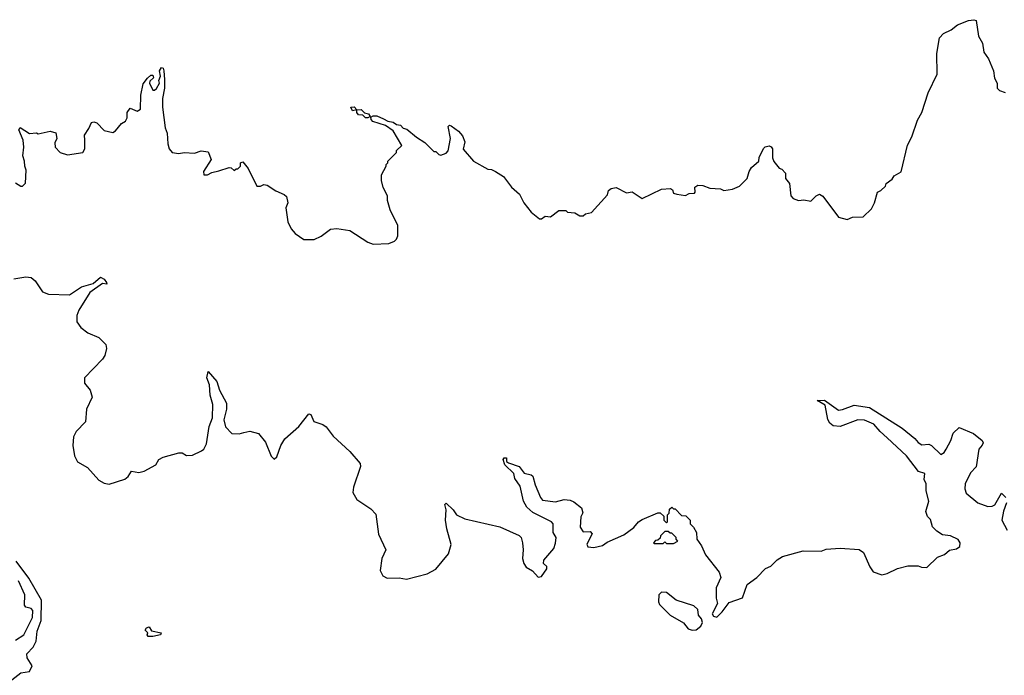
# Model space of a CAD drawing. Extents: x 2029826 to 2248070, y 228728 to 402406.
# Tile 90 of 256: x 2138029 to 2143700, y 297241 to 301020. Entities that reach past the tile are written whole.
import ezdxf

# ---------------------------------------------------------------- set-up
doc = ezdxf.new("R2010")
doc.units = 0

msp = doc.modelspace()

# ---------------------------------------------------------------- linework, layer by layer
at = {"layer": '0CON10XD'}
for points in [[(2138005, 300080), (2138035, 300060), (2138045, 300060), (2138061.7, 300078.3), (2138067, 300153), (2138057.5, 300175), (2138056.7, 300205), (2138047.5, 300235), (2138052.5, 300285), (2138048, 300325), (2138023.3, 300385), (2138031.7, 300398.3), (2138085, 300363.8), (2138125, 300367.5), (2138135, 300362.5), (2138205, 300377.5), (2138237, 300367), (2138242.5, 300335), (2138230.7, 300309.3), (2138233.3, 300285), (2138262.5, 300255), (2138305, 300241.2), (2138392.5, 300255), (2138403.3, 300275), (2138403.3, 300325), (2138402.5, 300355), (2138427.7, 300392.3), (2138441.7, 300428.3), (2138455, 300431.2), (2138472.5, 300425), (2138515, 300381.2), (2138565, 300370), (2138581.2, 300378.8), (2138615, 300422.5), (2138637.5, 300435), (2138647.5, 300455), (2138647.5, 300485), (2138665, 300510), (2138705, 300492), (2138725, 300504), (2138725.8, 300585), (2138740.7, 300649.3), (2138765, 300682.5), (2138785, 300700), (2138795, 300700), (2138800, 300685), (2138777.5, 300665), (2138776.7, 300653.3), (2138795, 300613.3), (2138805, 300613.3), (2138817, 300623), (2138833.3, 300655), (2138830.7, 300669.3), (2138840, 300695), (2138833.8, 300725), (2138845, 300743.8), (2138855, 300740), (2138859.4, 300725), (2138862, 300675), (2138862.5, 300625), (2138851.1, 300565), (2138852.1, 300515), (2138865.8, 300395.8), (2138878.8, 300365), (2138881.2, 300305), (2138890, 300275), (2138907.5, 300255), (2138945, 300248), (2138975.9, 300254.1), (2139035, 300250.8), (2139075, 300264), (2139115, 300258.8), (2139132.5, 300215), (2139087.5, 300145), (2139090, 300125), (2139110, 300125), (2139135, 300140), (2139175, 300148.8), (2139235, 300167.5), (2139247, 300167), (2139265, 300150), (2139275, 300160), (2139285, 300160), (2139300, 300175), (2139300, 300195), (2139315, 300200), (2139345, 300162.5), (2139395, 300060), (2139415, 300060), (2139435, 300070), (2139455, 300066.7), (2139503.9, 300033.9), (2139553, 300013), (2139565, 300000), (2139572.5, 299965), (2139562.5, 299935), (2139572.5, 299855), (2139592.5, 299815), (2139615, 299787.5), (2139665, 299753.3), (2139725, 299753.3), (2139765, 299772.5), (2139818.3, 299811.7), (2139855, 299816.7), (2139930, 299805), (2140035, 299736.7), (2140065, 299726.7), (2140155, 299730), (2140187, 299743), (2140200, 299755), (2140207.5, 299775), (2140207, 299833), (2140163, 299923), (2140148.3, 299978.3), (2140147.5, 300005), (2140123, 300053), (2140113, 300093), (2140112.5, 300125), (2140140, 300175), (2140140, 300185), (2140150, 300195), (2140150, 300205), (2140200, 300255), (2140200, 300265), (2140230, 300295), (2140179.5, 300379.5), (2140135, 300410), (2140062.7, 300432.7), (2140052.5, 300445), (2140051.7, 300458.3), (2140065, 300466), (2140085.8, 300465.8), (2140125, 300448), (2140150, 300435), (2140179.5, 300429.5), (2140200, 300415), (2140222, 300412), (2140237.5, 300395), (2140259.7, 300389.7), (2140315, 300343.3), (2140363, 300313), (2140415, 300260), (2140425, 300260), (2140443, 300243), (2140455, 300240), (2140485, 300250), (2140496.4, 300263.6), (2140510, 300335), (2140497.5, 300405), (2140505, 300412.5), (2140515, 300407.5), (2140557, 300377), (2140579.7, 300349.7), (2140593.8, 300315), (2140583, 300273), (2140643.6, 300203.6), (2140725, 300157.5), (2140746.4, 300156.4), (2140770, 300145), (2140816.4, 300116.4), (2140862.5, 300055), (2140907.5, 300015), (2140932.5, 299965), (2140975, 299910), (2141023, 299873), (2141035, 299872.5), (2141055, 299887.5), (2141087, 299883), (2141135, 299920), (2141175, 299920), (2141185, 299910), (2141227, 299907), (2141255, 299890), (2141275, 299890), (2141288.3, 299901.7), (2141321.7, 299908.3), (2141415, 300010), (2141420, 300035), (2141435, 300047.5), (2141465, 300052.5), (2141525, 300022.5), (2141557, 300027), (2141615, 299990), (2141725, 300043.8), (2141776.7, 300046.7), (2141788.8, 300038.8), (2141795, 300020), (2141813.3, 300013.3), (2141863, 300007), (2141885, 300017.5), (2141915, 300020), (2141920, 300025), (2141917.5, 300055), (2141935, 300066.2), (2141964, 300064), (2142005, 300048.8), (2142065, 300045.8), (2142085, 300036.2), (2142135, 300043.3), (2142175, 300060), (2142220, 300105), (2142231.2, 300145), (2142245, 300167.5), (2142286.7, 300205), (2142287.5, 300225), (2142313.2, 300276.8), (2142323.3, 300286.7), (2142345, 300292.9), (2142357.6, 300287.6), (2142366, 300275), (2142364.3, 300224.3), (2142373, 300203), (2142402.5, 300165), (2142419.3, 300159.3), (2142440, 300135), (2142440, 300105), (2142463.3, 300075), (2142471.2, 300005), (2142485, 299990), (2142515, 299977.5), (2142545, 299982.5), (2142585, 299973.3), (2142617.5, 300005), (2142635, 300013.3), (2142655, 300003.3), (2142745, 299882.5), (2142795, 299867.5), (2142825, 299882.5), (2142887, 299883), (2142935, 299930), (2142952.5, 299965), (2142970, 300025), (2142990, 300035), (2143015, 300060), (2143020, 300075), (2143055, 300100), (2143065, 300120), (2143107, 300143), (2143143, 300297), (2143167.5, 300345), (2143199.5, 300440.5), (2143225.9, 300484.1), (2143262.3, 300597.7), (2143314.5, 300705.5), (2143312.5, 300825), (2143326.7, 300915), (2143350.5, 300939.5), (2143395, 300961.1), (2143430.4, 300989.6), (2143495, 301015.5), (2143525, 301020), (2143538, 301015), (2143551.4, 300925), (2143574.4, 300884.4), (2143582.3, 300832.3), (2143610, 300795), (2143637.5, 300725), (2143643, 300683), (2143660, 300655), (2143660, 300625), (2143671.7, 300611.7), (2143705, 300600)], [(2140035, 300453.3), (2140020, 300455), (2140005, 300470), (2139980.8, 300470.8), (2139970, 300485), (2139970, 300500), (2139945, 300493.8), (2139936.7, 300515), (2139955, 300518), (2139970, 300500), (2139995, 300502), (2140015, 300482.5), (2140037.3, 300477.3), (2140048.3, 300461.7), (2140035, 300453.3)], [(2137995.6, 299525.6), (2138065, 299538.2), (2138095, 299533.3), (2138118, 299515), (2138160.5, 299450.5), (2138195, 299438.5), (2138315, 299433.3), (2138385, 299480.7), (2138451.1, 299498.9), (2138495, 299535.8), (2138515.8, 299525), (2138528.8, 299505), (2138530, 299495), (2138505, 299498.8), (2138433.4, 299446.6), (2138370, 299345), (2138357.7, 299315), (2138358.3, 299278.3), (2138380, 299245), (2138422, 299215), (2138485, 299187.9), (2138525, 299146.9), (2138529.3, 299125), (2138518.8, 299085), (2138505.9, 299064.1), (2138401.4, 298955), (2138402.9, 298925), (2138435, 298883.8), (2138445.4, 298845), (2138413.8, 298775), (2138408.7, 298701.3), (2138355, 298646.2), (2138338.7, 298615), (2138334.7, 298565), (2138345.3, 298505.3), (2138361.3, 298471.3), (2138418.8, 298438.8), (2138484.2, 298365), (2138515, 298348.1), (2138545, 298343.1), (2138635, 298372), (2138653, 298387), (2138673, 298417), (2138715, 298409.2), (2138745, 298417.1), (2138813.8, 298455), (2138830, 298485), (2138855, 298497.5), (2138945, 298522.5), (2138965, 298522.5), (2138988.8, 298508.8), (2139025, 298510.6), (2139076, 298535), (2139088.6, 298545), (2139105.7, 298575), (2139120.6, 298675), (2139139.6, 298725), (2139141.1, 298801.1), (2139126.7, 298855), (2139121.4, 298915), (2139106, 298955), (2139115, 298992.5), (2139164, 298935), (2139178.8, 298885), (2139220.5, 298810.5), (2139220, 298775), (2139204.2, 298714.2), (2139215, 298672.5), (2139250, 298635), (2139292.3, 298632.3), (2139319.4, 298640.6), (2139355, 298647.5), (2139404.3, 298634.3), (2139445.6, 298585.6), (2139477.5, 298505), (2139495, 298486.2), (2139509.3, 298500.7), (2139533.1, 298565), (2139555.6, 298604.4), (2139636.4, 298675), (2139695, 298747.5), (2139705, 298743.8), (2139723.3, 298703.3), (2139775, 298686.3), (2139794, 298674), (2139835, 298619.1), (2139930.7, 298530.7), (2139990.9, 298460.9), (2139991.8, 298445), (2139951.8, 298325), (2139948, 298295), (2139970, 298255), (2140050.9, 298200.9), (2140079.3, 298169.3), (2140095.3, 298055.3), (2140137.5, 297965), (2140114.3, 297914.3), (2140104.4, 297845), (2140121.4, 297815), (2140145, 297800), (2140215, 297802.9), (2140257.5, 297795), (2140376.7, 297825), (2140425, 297853.3), (2140499.5, 297940.5), (2140513.8, 297995), (2140488.6, 298085), (2140481.9, 298135), (2140484.4, 298195), (2140477.5, 298225), (2140485, 298232.5), (2140526, 298195), (2140545.5, 298165.5), (2140592.3, 298142.3), (2140795, 298097.5), (2140906.4, 298046.4), (2140917.1, 298035), (2140924.5, 298005), (2140928.9, 297965), (2140924.5, 297914.5), (2140932.9, 297885), (2140946, 297865), (2140982.4, 297842.4), (2141015, 297807.1), (2141035, 297810.6), (2141064.5, 297855), (2141065, 297868), (2141045.8, 297885.8), (2141048.6, 297905), (2141105, 297972), (2141115, 298003.3), (2141119.2, 298035), (2141101.2, 298065), (2141100.8, 298115), (2141092, 298125), (2140985, 298178.9), (2140949.3, 298209.3), (2140931.4, 298245), (2140911.7, 298331.7), (2140880.6, 298375), (2140875.8, 298405), (2140823.1, 298455), (2140813.1, 298485), (2140820, 298495), (2140833.8, 298493.8), (2140833.8, 298473.8), (2140845, 298466.2), (2140905, 298444.3), (2140935.4, 298405.4), (2140975, 298397.1), (2140985, 298389.1), (2140998.1, 298338.1), (2141029.2, 298265), (2141041.1, 298251.1), (2141115, 298241.5), (2141165, 298253.6), (2141200.2, 298250.2), (2141221.1, 298241.1), (2141265.5, 298205.5), (2141272.7, 298177.3), (2141261.5, 298155), (2141257.5, 298095), (2141275, 298068.2), (2141315, 298069.4), (2141325.7, 298055.7), (2141295, 297997.5), (2141302.3, 297982.3), (2141335, 297978), (2141385, 297990), (2141412.1, 298007.9), (2141508.8, 298051.2), (2141566.4, 298093.6), (2141592.5, 298125), (2141615, 298140), (2141705, 298177.5), (2141717.5, 298177.5), (2141738.3, 298158.3), (2141740, 298135), (2141755, 298120), (2141760, 298125), (2141760, 298165), (2141770, 298175), (2141771.7, 298198.3), (2141785, 298210), (2141795, 298200), (2141805, 298200), (2141841.7, 298161.7), (2141865, 298160), (2141890, 298135), (2141890, 298115), (2141910, 298095), (2141927.5, 298065), (2141930, 298025), (2141957, 297987), (2141980, 297935), (2142057.5, 297835), (2142067.5, 297805), (2142040, 297745), (2142040, 297685), (2142047.5, 297655), (2142017.5, 297595), (2142025, 297582.5), (2142045, 297576.7), (2142075, 297606), (2142115, 297660), (2142191.7, 297688.3), (2142218.8, 297765), (2142275, 297804.4), (2142324, 297856), (2142355, 297870), (2142392.5, 297907.5), (2142423.4, 297926.6), (2142541.9, 297958.1), (2142645, 297956.4), (2142675, 297967.9), (2142755, 297973.6), (2142865, 297965.8), (2142889.1, 297949.1), (2142925, 297866.2), (2142945, 297836.7), (2142995, 297820), (2143025, 297827.5), (2143085, 297857.5), (2143145, 297872.5), (2143205, 297872.5), (2143223.6, 297863.6), (2143255, 297863.3), (2143315, 297922.5), (2143355, 297937.5), (2143385, 297962.5), (2143425, 297970), (2143445, 297983.3), (2143445.6, 298005), (2143435, 298023.8), (2143390, 298045), (2143345, 298050.6), (2143312.4, 298072.4), (2143287.6, 298097.6), (2143275, 298140), (2143257, 298157), (2143248.8, 298185), (2143265.2, 298244.8), (2143250.5, 298305), (2143250, 298345), (2143239.2, 298369.2), (2143243.3, 298405), (2143206.2, 298416.2), (2143136.2, 298506.2), (2143025, 298610), (2142985, 298645.7), (2142949.5, 298689.5), (2142895, 298712.5), (2142857.2, 298712.8), (2142755.7, 298675.7), (2142715, 298678.1), (2142695, 298694.3), (2142683.3, 298715), (2142667.7, 298797.7), (2142623.3, 298825), (2142665, 298826), (2142745, 298770), (2142767.4, 298772.6), (2142835, 298798.2), (2142923.8, 298785), (2143112, 298665), (2143185.8, 298605.8), (2143205, 298582.5), (2143225, 298570), (2143265, 298572.5), (2143280, 298565), (2143335, 298513.8), (2143353.3, 298525), (2143365.8, 298545), (2143392, 298595), (2143405, 298637.5), (2143441.1, 298668.9), (2143523.8, 298635), (2143573.5, 298595), (2143578.9, 298581.1), (2143572.7, 298567.3), (2143553.3, 298545), (2143538, 298442), (2143505, 298408), (2143475.5, 298345), (2143472.1, 298315), (2143481.2, 298291.2), (2143548.1, 298235), (2143605, 298213.2), (2143630, 298215), (2143645.6, 298224.4), (2143685, 298290), (2143710, 298265)], [(2143712.5, 298235), (2143695, 298187.5), (2143686.9, 298135), (2143716.7, 298076.7)], [(2141795, 298000), (2141820, 298015), (2141810, 298025), (2141810, 298035), (2141785, 298060), (2141775, 298060), (2141765, 298070), (2141745, 298070), (2141720, 298045), (2141718.3, 298031.7), (2141705, 298020), (2141691.7, 298018.3), (2141680, 298005), (2141685, 298000), (2141735, 298000), (2141745, 298010), (2141755, 298000), (2141795, 298000)], [(2137984.3, 297215.7), (2138035, 297254.3), (2138059.4, 297259.4), (2138085, 297263.6), (2138100.5, 297295), (2138072.5, 297342.5), (2138069.2, 297365), (2138106.2, 297403.8), (2138123.1, 297436.9), (2138128.8, 297495), (2138152.9, 297557.1), (2138153.9, 297673.9), (2138080.8, 297800.8), (2138009.4, 297899.4)], [(2138005, 297444.2), (2138052.2, 297475), (2138102.4, 297575), (2138105.2, 297615), (2138095, 297625.3), (2138064.3, 297634.3), (2138056.1, 297645), (2138058.9, 297705), (2138021.2, 297785)], [(2141901.7, 297501.7), (2141925, 297503.3), (2141952.5, 297525), (2141962.5, 297545), (2141957, 297567), (2141938.3, 297588.3), (2141935, 297620), (2141911.7, 297641.7), (2141810, 297675), (2141755, 297717.5), (2141725, 297720), (2141710, 297705), (2141707.5, 297665), (2141715, 297650), (2141775, 297587.5), (2141853, 297543), (2141879.3, 297509.3), (2141901.7, 297501.7)], [(2138795, 297464.7), (2138768.8, 297465), (2138763.3, 297475), (2138766.7, 297486.7), (2138751.7, 297501.7), (2138760, 297515), (2138775, 297520), (2138787.7, 297497.7), (2138843.8, 297485), (2138840, 297475), (2138795, 297464.7)]]:
    msp.add_lwpolyline(points, dxfattribs=at)

doc.saveas('drawing.dxf')
